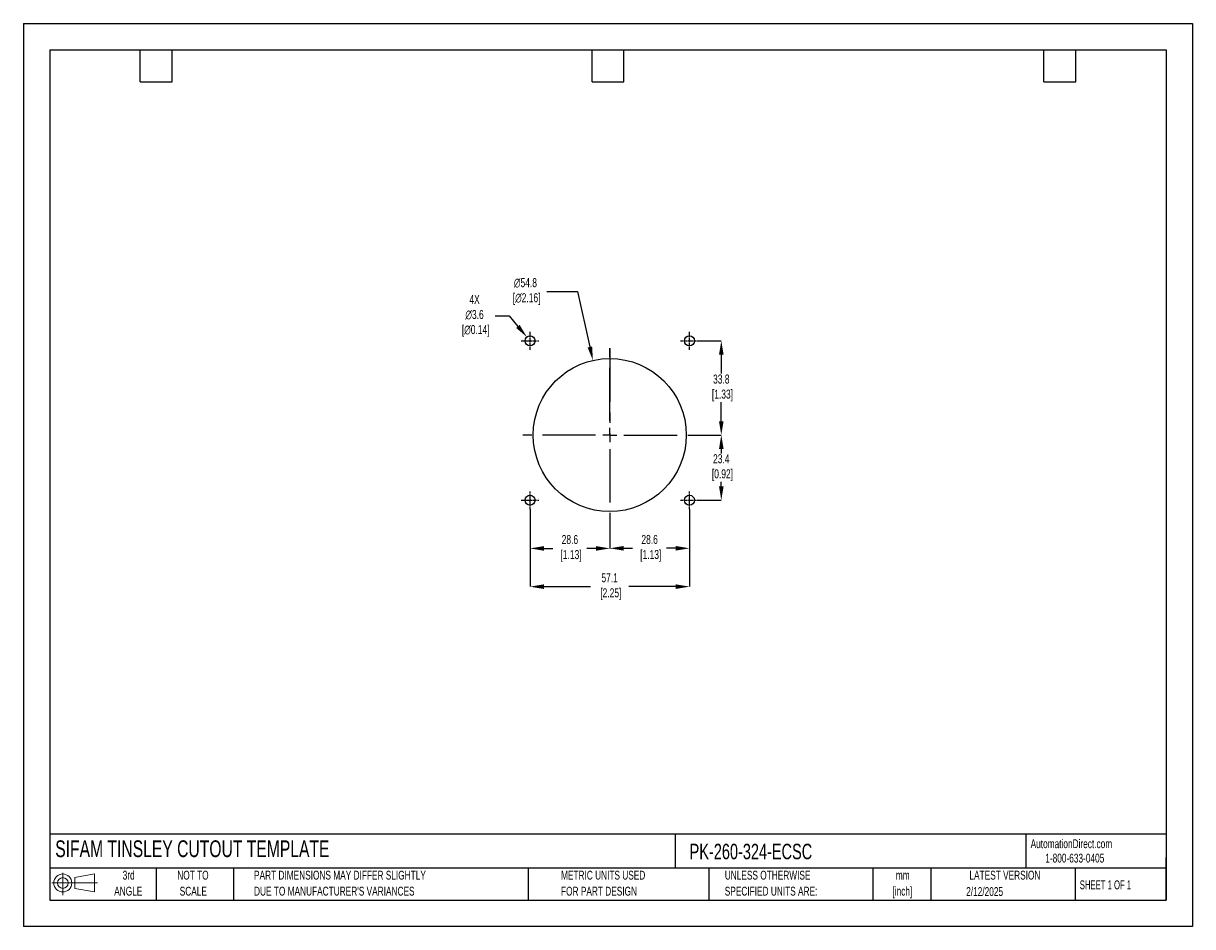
# Model space of a CAD drawing. Header units: millimetres. Extents: x 0 to 419, y 0 to 324.
import ezdxf

# ---------------------------------------------------------------- set-up
doc = ezdxf.new("R2010")
doc.units = ezdxf.units.MM
doc.header["$LTSCALE"] = 1.5
doc.header["$PDSIZE"] = -1
doc.linetypes.add('CENTERX2', pattern=[20.32, 12.7, -2.54, 2.54, -2.54])
for name, color, linetype in [('1', 7, 'Continuous'), ('CENTER', 40, 'CENTERX2'), ('SLD-DEFPOINTS', 7, 'Continuous')]:
    doc.layers.add(name, color=color, linetype=linetype)
doc.layers.add('DIMENSIONS', color=140, linetype='Continuous', lineweight=25)
doc.layers.add('TEXT', color=140, linetype='Continuous', lineweight=25)
doc.styles.add('SLDTEXTSTYLE0', font='TXT', dxfattribs={"width": 0.7})
doc.styles.add('SLDTEXTSTYLE1', font='TXT', dxfattribs={"width": 0.65})
doc.dimstyles.new('SLDDIMSTYLE0', dxfattribs={"dimtxt": 3.237012, "dimasz": 4.953, "dimexe": 0, "dimexo": 0.0625, "dimgap": 0.809253, "dimtad": 0, "dimtih": 1, "dimtoh": 1, "dimrnd": 1e-09, "dimzin": 12, "dimdsep": 46, "dimtxsty": 'SLDTEXTSTYLE0', "dimsah": 1, "dimcen": 0, "dimadec": 0, "dimazin": 3, "dimtfac": 1, "dimtofl": 0, "dimtmove": 0, "dimatfit": 3, "dimfxl": 0, "dimfrac": 2, "dimtolj": 1, "dimtzin": 12, "dimarcsym": 0})

# ---------------------------------------------------------------- blocks, each defined once
blk = doc.blocks.new('Block11')
at = {"color": 7, "linetype": 'Continuous', "lineweight": 18}
for p, q in [((0, 4.32), (16.31, 4.32)), ((3.88, 7.97), (3.88, 0)), ((8.22, 6.25), (15.26, 7.55)), ((8.22, 2.39), (8.22, 6.25)), ((15.26, 7.55), (15.26, 1.1)), ((8.22, 2.39), (15.26, 1.1))]:
    blk.add_line(p, q, dxfattribs=at)
for radius in [3.23, 1.93]:
    blk.add_circle((3.88, 4.32), radius, dxfattribs=at)
blk = doc.blocks.new('Block12')
at = {"layer": 'SLD-DEFPOINTS'}
blk.add_blockref('Block11', (0, 0), dxfattribs=at)
blk = doc.blocks.new('SW_NOTE_0_1')
at = {"layer": 'TEXT', "color": 0, "linetype": 'CENTERX2', "lineweight": 18, "char_height": 3.175, "attachment_point": 2, "style": 'SLDTEXTSTYLE0'}
for s, insert in [('mm', (4.27, 4.09)), ('[inch]', (4.14, -1.64))]:
    blk.add_mtext(s, dxfattribs=dict(at, insert=insert))
blk = doc.blocks.new('SW_NOTE_0_2')
at = {"layer": 'TEXT', "color": 0, "linetype": 'CENTERX2', "lineweight": 18, "char_height": 3.175, "attachment_point": 1, "style": 'SLDTEXTSTYLE0'}
for s, insert in [('UNLESS OTHERWISE', (0, 4.09)), ('SPECIFIED UNITS ARE:', (0, -1.64))]:
    blk.add_mtext(s, dxfattribs=dict(at, insert=insert))
blk = doc.blocks.new('SW_NOTE_0_3')
at = {"layer": 'TEXT', "color": 0, "linetype": 'CENTERX2', "lineweight": 18, "char_height": 3.175, "attachment_point": 1, "style": 'SLDTEXTSTYLE0'}
for s, insert in [('PART DIMENSIONS MAY DIFFER SLIGHTLY', (0, 4.09)), ("DUE TO MANUFACTURER'S VARIANCES", (0, -1.64))]:
    blk.add_mtext(s, dxfattribs=dict(at, insert=insert))
blk = doc.blocks.new('SW_NOTE_0_4')
at = {"layer": 'TEXT', "color": 0, "linetype": 'CENTERX2', "lineweight": 18, "char_height": 3.175, "attachment_point": 2, "style": 'SLDTEXTSTYLE0'}
for s, insert in [('NOT TO', (7.89, 4.09)), ('SCALE', (8.03, -1.64))]:
    blk.add_mtext(s, dxfattribs=dict(at, insert=insert))
blk = doc.blocks.new('SW_NOTE_0_5')
at = {"layer": 'TEXT', "color": 0, "linetype": 'CENTERX2', "lineweight": 18, "char_height": 3.175, "attachment_point": 2, "style": 'SLDTEXTSTYLE0'}
for s, insert in [('3rd', (3.47, 4.09)), ('ANGLE', (3.33, -1.64))]:
    blk.add_mtext(s, dxfattribs=dict(at, insert=insert))
blk = doc.blocks.new('SW_NOTE_0_6')
at = {"layer": 'TEXT', "color": 0, "linetype": 'CENTERX2', "lineweight": 18, "char_height": 3.175, "attachment_point": 1, "style": 'SLDTEXTSTYLE0'}
for s, insert in [('METRIC UNITS USED', (0, 4.09)), ('FOR PART DESIGN', (0, -1.64))]:
    blk.add_mtext(s, dxfattribs=dict(at, insert=insert))
blk = doc.blocks.new('SW_CENTERMARKSYMBOL_0')
at = {"layer": 'CENTER', "color": 0}
for p, q in [((0, 5.08), (0, 31.2)), ((-5.08, 0), (-31.2, 0)), ((0, 0), (-2.54, 0)), ((0, 0), (0, 2.54)), ((0, 0), (0, -2.54)), ((0, 0), (2.54, 0)), ((5.08, 0), (31.2, 0)), ((0, -5.08), (0, -31.2))]:
    blk.add_line(p, q, dxfattribs=at)
blk = doc.blocks.new('*D21')
at = {"layer": 'Defpoints', "color": 0}
for p in [(238.76, 149.69), (210.19, 145.06), (238.76, 135.64)]:
    blk.add_point(p, dxfattribs=at)
at = {"layer": 'DIMENSIONS', "color": 0, "lineweight": -2}
for p, q in [((238.76, 149.63), (238.76, 135.64)), ((210.19, 145), (210.19, 135.64)), ((215.14, 135.64), (218.38, 135.64)), ((233.81, 135.64), (230.57, 135.64))]:
    blk.add_line(p, q, dxfattribs=at)
at = {"layer": 'DIMENSIONS', "color": 0}
for points in [[(215.14, 136.47), (215.14, 134.82), (210.19, 135.64)], [(233.81, 136.47), (233.81, 134.82), (238.76, 135.64)]]:
    blk.add_solid(points, dxfattribs=at)
at = {"layer": 'DIMENSIONS', "color": 0, "insert": (224.47, 135.64), "char_height": 3.237, "attachment_point": 5, "style": 'SLDTEXTSTYLE0'}
blk.add_mtext('\\A1;28.6\\P [1.13]', dxfattribs=at)
blk = doc.blocks.new('*D22')
at = {"layer": 'Defpoints', "color": 0}
for p in [(181.61, 149.69), (238.76, 149.69), (238.76, 121.9)]:
    blk.add_point(p, dxfattribs=at)
at = {"layer": 'DIMENSIONS', "color": 0, "lineweight": -2}
for p, q in [((181.61, 149.63), (181.61, 121.9)), ((238.76, 149.63), (238.76, 121.9)), ((186.56, 121.9), (203.3, 121.9)), ((233.81, 121.9), (217, 121.9))]:
    blk.add_line(p, q, dxfattribs=at)
at = {"layer": 'DIMENSIONS', "color": 0}
for points in [[(186.56, 122.72), (186.56, 121.07), (181.61, 121.9)], [(233.81, 122.72), (233.81, 121.07), (238.76, 121.9)]]:
    blk.add_solid(points, dxfattribs=at)
at = {"layer": 'DIMENSIONS', "color": 0, "insert": (210.15, 121.9), "char_height": 3.237, "attachment_point": 5, "style": 'SLDTEXTSTYLE0'}
blk.add_mtext('\\A1;57.1\\P [2.25]', dxfattribs=at)
blk = doc.blocks.new('*D23')
at = {"layer": 'Defpoints', "color": 0}
for p in [(241.38, 176.25), (241.95, 152.88), (250.16, 152.88)]:
    blk.add_point(p, dxfattribs=at)
at = {"layer": 'DIMENSIONS', "color": 0, "lineweight": -2}
for p, q in [((241.44, 176.25), (250.16, 176.25)), ((250.16, 171.3), (250.16, 169.69)), ((250.16, 157.84), (250.16, 159.44)), ((242.01, 152.88), (250.16, 152.88))]:
    blk.add_line(p, q, dxfattribs=at)
at = {"layer": 'DIMENSIONS', "color": 0}
for points in [[(249.34, 171.3), (250.99, 171.3), (250.16, 176.25)], [(249.34, 157.84), (250.99, 157.84), (250.16, 152.88)]]:
    blk.add_solid(points, dxfattribs=at)
at = {"layer": 'DIMENSIONS', "color": 0, "insert": (250.16, 164.57), "char_height": 3.237, "attachment_point": 5, "style": 'SLDTEXTSTYLE0'}
blk.add_mtext('\\A1;23.4\\P [0.92]', dxfattribs=at)
blk = doc.blocks.new('*D24')
at = {"layer": 'Defpoints', "color": 0}
for p in [(241.95, 210.03), (241.38, 176.25), (250.16, 176.25)]:
    blk.add_point(p, dxfattribs=at)
at = {"layer": 'DIMENSIONS', "color": 0, "lineweight": -2}
for p, q in [((242.01, 210.03), (250.16, 210.03)), ((250.16, 205.08), (250.16, 198.27)), ((250.16, 181.21), (250.16, 188.02)), ((241.44, 176.25), (250.16, 176.25))]:
    blk.add_line(p, q, dxfattribs=at)
at = {"layer": 'DIMENSIONS', "color": 0}
for points in [[(249.34, 205.08), (250.99, 205.08), (250.16, 210.03)], [(249.34, 181.21), (250.99, 181.21), (250.16, 176.25)]]:
    blk.add_solid(points, dxfattribs=at)
at = {"layer": 'DIMENSIONS', "color": 0, "insert": (250.16, 193.14), "char_height": 3.237, "attachment_point": 5, "style": 'SLDTEXTSTYLE0'}
blk.add_mtext('\\A1;33.8\\P [1.33]', dxfattribs=at)
blk = doc.blocks.new('*D25')
at = {"layer": 'Defpoints', "color": 0}
for p in [(181.61, 149.69), (210.19, 145.06), (181.61, 135.61)]:
    blk.add_point(p, dxfattribs=at)
at = {"layer": 'DIMENSIONS', "color": 0, "lineweight": -2}
for p, q in [((181.61, 149.63), (181.61, 135.61)), ((210.19, 145), (210.19, 135.61)), ((186.56, 135.61), (189.8, 135.61)), ((205.23, 135.61), (201.99, 135.61))]:
    blk.add_line(p, q, dxfattribs=at)
at = {"layer": 'DIMENSIONS', "color": 0}
for points in [[(186.56, 136.43), (186.56, 134.78), (181.61, 135.61)], [(205.23, 136.43), (205.23, 134.78), (210.19, 135.61)]]:
    blk.add_solid(points, dxfattribs=at)
at = {"layer": 'DIMENSIONS', "color": 0, "insert": (195.9, 135.61), "char_height": 3.237, "attachment_point": 5, "style": 'SLDTEXTSTYLE0'}
blk.add_mtext('\\A1;28.6\\P [1.13]', dxfattribs=at)
blk = doc.blocks.new('*D26')
at = {"layer": 'Defpoints', "color": 0}
for p in [(204.15, 203.01), (216.22, 149.5)]:
    blk.add_point(p, dxfattribs=at)
at = {"layer": 'DIMENSIONS', "color": 0, "lineweight": -2}
for p, q in [((187.58, 227.7), (198.57, 227.7)), ((198.57, 227.7), (203.06, 207.84))]:
    blk.add_line(p, q, dxfattribs=at)
at = {"layer": 'DIMENSIONS', "color": 0}
blk.add_solid([(203.86, 208.02), (202.25, 207.66), (204.15, 203.01)], dxfattribs=at)
at = {"layer": 'DIMENSIONS', "color": 0, "insert": (179.97, 227.7), "char_height": 3.237, "attachment_point": 5, "style": 'SLDTEXTSTYLE0'}
blk.add_mtext('\\A1;∅54.8\\P [∅2.16]', dxfattribs=at)
blk = doc.blocks.new('*D27')
at = {"layer": 'Defpoints', "color": 0}
for p in [(180.47, 211.4), (182.76, 208.67)]:
    blk.add_point(p, dxfattribs=at)
at = {"layer": 'DIMENSIONS', "color": 0, "lineweight": -2}
for p, q in [((169.14, 218.98), (174.09, 218.98)), ((174.09, 218.98), (177.28, 215.19))]:
    blk.add_line(p, q, dxfattribs=at)
at = {"layer": 'DIMENSIONS', "color": 0}
blk.add_solid([(177.91, 215.72), (176.65, 214.66), (180.47, 211.4)], dxfattribs=at)
at = {"layer": 'DIMENSIONS', "color": 0, "insert": (161.72, 218.98), "char_height": 3.237, "attachment_point": 5, "style": 'SLDTEXTSTYLE0'}
blk.add_mtext('\\A1;4X\\P∅3.6\\P [∅0.14]', dxfattribs=at)

msp = doc.modelspace()

# ---------------------------------------------------------------- linework, layer by layer
at = {"color": 7, "linetype": 'Continuous'}
for p, q in [((0, 323.85), (0, 0)), ((0, 323.85), (419.1, 323.85)), ((419.1, 323.85), (419.1, 0)), ((419.1, 0), (0, 0))]:
    msp.add_line(p, q, dxfattribs=at)
at = {"layer": '1', "color": 1, "linetype": 'Continuous'}
for centre, radius in [((181.61, 210.03), 1.78), ((238.76, 210.03), 1.78), ((210.19, 176.25), 27.43), ((181.61, 152.88), 1.78), ((238.76, 152.88), 1.78)]:
    msp.add_circle(centre, radius, dxfattribs=at)
at = {"layer": 'CENTER', "ltscale": 0.05}
for p, q in [((178.42, 210.03), (184.8, 210.03)), ((181.61, 206.84), (181.61, 213.22)), ((235.57, 210.03), (241.95, 210.03)), ((238.76, 206.84), (238.76, 213.22)), ((181.61, 149.69), (181.61, 156.07)), ((238.76, 149.69), (238.76, 156.07)), ((178.42, 152.88), (184.8, 152.88)), ((235.57, 152.88), (241.95, 152.88))]:
    msp.add_line(p, q, dxfattribs=at)
at = {"layer": 'CENTER'}
msp.add_line((210.19, 207.25), (210.19, 176.25), dxfattribs=at)
at = {"layer": 'TEXT'}
for p, q in [((9.52, 314.32), (409.57, 314.32)), ((9.52, 314.32), (9.52, 9.52)), ((41.91, 302.89), (41.91, 314.32)), ((53.34, 302.89), (53.34, 314.32)), ((203.83, 302.89), (203.83, 314.32)), ((215.26, 302.89), (215.26, 314.32)), ((365.76, 302.89), (365.76, 314.32)), ((377.19, 302.89), (377.19, 314.32)), ((409.57, 314.32), (409.57, 9.52)), ((41.91, 302.89), (53.34, 302.89)), ((203.83, 302.89), (215.26, 302.89)), ((365.76, 302.89), (377.19, 302.89)), ((409.57, 33.19), (9.52, 33.19)), ((233.64, 33.19), (233.64, 20.95)), ((359.36, 33.19), (359.36, 20.95)), ((409.57, 9.52), (409.57, 24.77)), ((409.57, 20.95), (9.52, 20.95)), ((47.62, 20.95), (47.62, 9.52)), ((75.32, 20.95), (75.32, 9.52)), ((180.97, 20.95), (180.97, 9.52)), ((245.67, 20.95), (245.67, 9.52)), ((304.54, 20.95), (304.54, 9.52)), ((325.22, 20.95), (325.22, 9.52)), ((377.02, 20.95), (377.02, 9.52)), ((9.52, 9.52), (409.57, 9.52))]:
    msp.add_line(p, q, dxfattribs=at)

# ---------------------------------------------------------------- block references
at = {"layer": 'CENTER'}
msp.add_blockref('SW_CENTERMARKSYMBOL_0', (210.19, 176.25), dxfattribs=at)
at = {"layer": 'SLD-DEFPOINTS'}
msp.add_blockref('Block12', (10.26, 11.33), dxfattribs=at)
at = {"layer": 'TEXT', "linetype": 'CENTERX2', "lineweight": 18}
for name, p in [('SW_NOTE_0_5', (34.27, 15.95)), ('SW_NOTE_0_4', (52.89, 15.95)), ('SW_NOTE_0_3', (82.68, 15.95)), ('SW_NOTE_0_6', (192.72, 15.95)), ('SW_NOTE_0_2', (251.41, 15.95)), ('SW_NOTE_0_1', (310.93, 15.95))]:
    msp.add_blockref(name, p, dxfattribs=at)

# ---------------------------------------------------------------- texts
at = {"layer": 'TEXT', "linetype": 'CENTERX2', "lineweight": 25, "attachment_point": 1, "style": 'SLDTEXTSTYLE0'}
for s, insert, char_height in [('SIFAM TINSLEY CUTOUT TEMPLATE', (11.42, 30.93), 6), ('PK-260-324-ECSC', (238.81, 29.71), 5.5562)]:
    msp.add_mtext(s, dxfattribs=dict(at, insert=insert, char_height=char_height))
at = {"layer": 'TEXT', "linetype": 'CENTERX2', "lineweight": 18, "char_height": 3.175}
for s, insert, attachment_point, style in [('AutomationDirect.com', (361.04, 31.31), 1, 'SLDTEXTSTYLE0'), ('1-800-633-0405', (366.29, 26.16), 1, 'SLDTEXTSTYLE0'), ('LATEST VERSION', (351.83, 20.05), 2, 'SLDTEXTSTYLE0'), ('2/12/2025', (344.55, 14.16), 2, 'SLDTEXTSTYLE0'), ('SHEET 1 OF 1', (378.66, 16.58), 1, 'SLDTEXTSTYLE1')]:
    msp.add_mtext(s, dxfattribs=dict(at, insert=insert, attachment_point=attachment_point, style=style))

# ---------------------------------------------------------------- dimensions: what is measured, and where the dimension line sits
at = {"layer": 'DIMENSIONS'}
dim = msp.add_diameter_dim_2p(p1=(216.2223, 149.5016), p2=(204.1483, 203.0062), text='<>\\P[]', dimstyle='SLDDIMSTYLE0', override={"dimdec": 1}, dxfattribs=at)
dim.commit()
dim.dimension.update_dxf_attribs({"geometry": '*D26', "text_midpoint": (179.9726, 227.704), "dimtype": 163})
dim = msp.add_diameter_dim_2p(p1=(182.76, 208.67), p2=(180.47, 211.4), text='4X\\P<>\\P[]', dimstyle='SLDDIMSTYLE0', override={"dimdec": 1}, dxfattribs=at)
dim.commit()
dim.dimension.update_dxf_attribs({"geometry": '*D27', "text_midpoint": (161.72, 218.98)})
for base, p1, p2, picture, middle in [((250.16, 176.25), (241.95, 210.03), (241.38, 176.25), '*D24', (250.16, 193.14)), ((250.16, 152.88), (241.38, 176.25), (241.95, 152.88), '*D23', (250.16, 164.57))]:
    dim = msp.add_linear_dim(base=base, p1=p1, p2=p2, angle=90, text='<>\\P[]', dimstyle='SLDDIMSTYLE0', override={"dimdec": 1}, dxfattribs=at)
    dim.commit()
    dim.dimension.update_dxf_attribs({"geometry": picture, "text_midpoint": middle})
dim = msp.add_linear_dim(base=(238.76030829, 121.89690115), p1=(181.61030829, 149.69382472), p2=(238.76030829, 149.69382472), text='<>\\P[]', dimstyle='SLDDIMSTYLE0', override={"dimdec": 1}, dxfattribs=at)
dim.commit()
dim.dimension.update_dxf_attribs({"geometry": '*D22', "text_midpoint": (210.14810518, 121.89690115), "dimtype": 160})
for base, p2, picture, middle in [((181.61, 135.61), (181.61, 149.69), '*D25', (195.9, 135.61)), ((238.76, 135.64), (238.76, 149.69), '*D21', (224.47, 135.64))]:
    dim = msp.add_linear_dim(base=base, p1=(210.19, 145.06), p2=p2, text='<>\\P[]', dimstyle='SLDDIMSTYLE0', override={"dimdec": 1}, dxfattribs=at)
    dim.commit()
    dim.dimension.update_dxf_attribs({"geometry": picture, "text_midpoint": middle})

doc.saveas('drawing.dxf')
